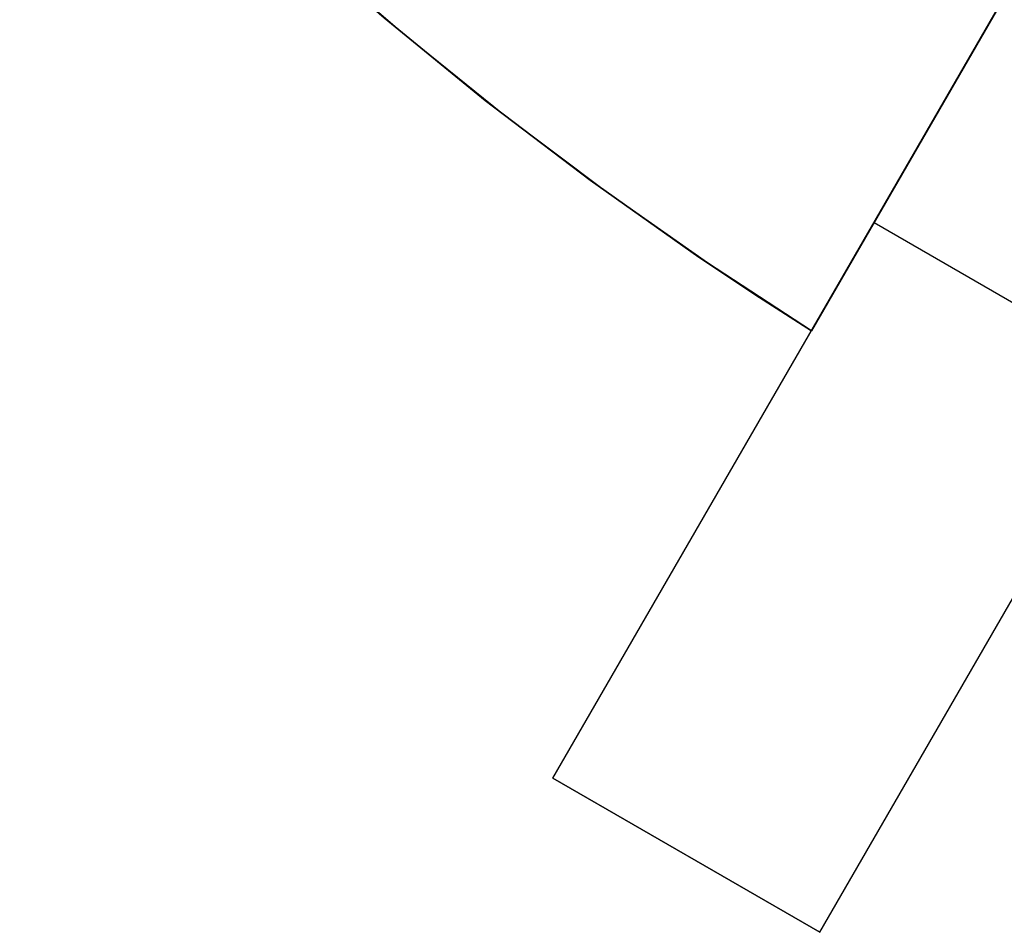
# Model space of a CAD drawing. Header units: millimetres. Extents: x 560 to 900, y 2299 to 2636.
# Tile 1 of 44: x 619 to 657, y 2318 to 2353. Entities that reach past the tile are written whole.
import ezdxf

# ---------------------------------------------------------------- set-up
doc = ezdxf.new("R2010")
doc.units = ezdxf.units.MM

msp = doc.modelspace()

# ---------------------------------------------------------------- linework, layer by layer
for points in [[(649.864, 2341.056), (645.815, 2343.707), (641.804, 2346.524), (637.84, 2349.507), (633.931, 2352.657), (630.087, 2355.975), (626.317, 2359.459), (622.633, 2363.107), (620.825, 2364.993), (619.042, 2366.919)], [(649.864, 2341.056), (645.815, 2343.707), (641.804, 2346.524), (637.84, 2349.507), (633.931, 2352.657), (630.087, 2355.975), (626.317, 2359.459), (622.633, 2363.107), (620.825, 2364.993), (619.042, 2366.919)], [(649.864, 2341.056), (647.658, 2342.477), (645.487, 2343.93), (641.254, 2346.925), (637.169, 2350.032), (633.234, 2353.242), (629.453, 2356.544), (625.826, 2359.931), (622.356, 2363.392), (619.042, 2366.919)], [(649.864, 2341.056), (647.658, 2342.477), (645.487, 2343.93), (641.254, 2346.925), (637.169, 2350.032), (633.234, 2353.242), (629.453, 2356.544), (625.826, 2359.931), (622.356, 2363.392), (619.042, 2366.919)], [(619.042, 2366.919), (622.356, 2363.392), (625.826, 2359.931), (629.453, 2356.544), (633.234, 2353.242), (637.169, 2350.032), (641.254, 2346.925), (645.487, 2343.93), (647.658, 2342.477), (649.864, 2341.056)], [(619.042, 2366.919), (622.356, 2363.392), (625.826, 2359.931), (629.453, 2356.544), (633.234, 2353.242), (637.169, 2350.032), (641.254, 2346.925), (645.487, 2343.93), (647.658, 2342.477), (649.864, 2341.056)], [(649.864, 2341.056), (645.815, 2343.707), (641.804, 2346.524), (637.84, 2349.507), (633.931, 2352.657), (630.087, 2355.975), (626.317, 2359.459), (622.633, 2363.107), (620.825, 2364.993), (619.042, 2366.919)], [(619.042, 2366.919), (622.356, 2363.392), (625.826, 2359.931), (629.453, 2356.544), (633.234, 2353.242), (637.169, 2350.032), (641.254, 2346.925), (645.487, 2343.93), (647.658, 2342.477), (649.864, 2341.056)], [(619.042, 2366.919), (622.356, 2363.392), (625.826, 2359.931), (629.453, 2356.544), (633.234, 2353.242), (637.169, 2350.032), (641.254, 2346.925), (645.487, 2343.93), (647.658, 2342.477), (649.864, 2341.056)], [(639.804, 2323.631), (664.804, 2366.933)], [(650.196, 2317.631), (675.196, 2360.933)], [(659.804, 2358.272), (649.864, 2341.056)], [(649.864, 2341.056), (659.804, 2358.272)], [(659.804, 2358.272), (649.864, 2341.056)], [(649.864, 2341.056), (659.804, 2358.272)], [(659.804, 2358.272), (649.864, 2341.056)], [(649.864, 2341.056), (659.804, 2358.272)], [(652.304, 2345.282), (662.696, 2339.282)], [(652.304, 2345.282), (662.696, 2339.282)], [(639.804, 2323.631), (650.196, 2317.631)], [(639.804, 2323.631), (650.196, 2317.631)], [(650.196, 2317.631), (639.804, 2323.631)]]:
    msp.add_lwpolyline(points)
at = {"extrusion": (0.866025, -0.5, 2.72259e-14)}
msp.add_lwpolyline([(2377.226, 131.995), (2377.214, 131.312), (2377.179, 130.63), (2377.121, 129.95), (2377.04, 129.272), (2376.935, 128.597), (2376.807, 127.926), (2376.657, 127.26), (2376.484, 126.599), (2376.289, 125.945), (2376.071, 125.297), (2375.831, 124.658), (2375.57, 124.027), (2375.287, 123.405), (2374.983, 122.794), (2374.659, 122.193), (2374.314, 121.603), (2373.949, 121.026), (2373.565, 120.461), (2373.162, 119.91), (2372.74, 119.373), (2372.3, 118.851), (2371.843, 118.344), (2371.368, 117.853), (2370.877, 117.378), (2370.37, 116.921), (2369.848, 116.481), (2369.311, 116.059), (2368.759, 115.656), (2368.195, 115.271), (2367.617, 114.907), (2367.028, 114.562), (2366.427, 114.237), (2365.815, 113.934), (2365.194, 113.651), (2364.563, 113.389), (2363.923, 113.15), (2363.276, 112.932), (2362.622, 112.737), (2361.961, 112.564), (2361.295, 112.413), (2360.624, 112.286), (2359.949, 112.181), (2359.271, 112.1), (2358.591, 112.042), (2357.909, 112.007), (2357.226, 111.995)], dxfattribs=at)
at = {"extrusion": (0.866025, -0.5, -2.0317e-14)}
msp.add_lwpolyline([(2357.226, -188.005), (2357.909, -188.017), (2358.591, -188.052), (2359.271, -188.11), (2359.949, -188.191), (2360.624, -188.296), (2361.295, -188.423), (2361.961, -188.574), (2362.622, -188.747), (2363.276, -188.942), (2363.923, -189.16), (2364.563, -189.399), (2365.194, -189.661), (2365.815, -189.944), (2366.427, -190.247), (2367.028, -190.572), (2367.617, -190.917), (2368.195, -191.281), (2368.759, -191.666), (2369.311, -192.069), (2369.848, -192.491), (2370.37, -192.931), (2370.877, -193.388), (2371.368, -193.863), (2371.843, -194.354), (2372.3, -194.861), (2372.74, -195.383), (2373.162, -195.92), (2373.565, -196.471), (2373.949, -197.036), (2374.314, -197.613), (2374.659, -198.203), (2374.983, -198.804), (2375.287, -199.415), (2375.57, -200.037), (2375.831, -200.668), (2376.071, -201.307), (2376.289, -201.955), (2376.484, -202.609), (2376.657, -203.27), (2376.807, -203.936), (2376.935, -204.607), (2377.04, -205.282), (2377.121, -205.96), (2377.179, -206.64), (2377.214, -207.322), (2377.226, -208.005)], dxfattribs=at)
at = {"extrusion": (0.866025, -0.5, 1.25788e-14)}
msp.add_lwpolyline([(2357.226, 111.995), (2356.372, 111.98), (2355.52, 111.937), (2354.669, 111.864), (2353.822, 111.762), (2352.978, 111.631), (2352.139, 111.472), (2351.307, 111.284), (2350.481, 111.068), (2349.663, 110.824), (2348.854, 110.552), (2348.054, 110.252), (2347.266, 109.925), (2346.489, 109.572), (2345.724, 109.192), (2344.973, 108.787), (2344.236, 108.355), (2343.514, 107.9), (2342.809, 107.419), (2342.12, 106.915), (2341.449, 106.388), (2340.796, 105.838), (2340.162, 105.266), (2339.548, 104.673), (2338.955, 104.059), (2338.383, 103.425), (2337.833, 102.772), (2337.306, 102.101), (2336.802, 101.412), (2336.321, 100.706), (2335.865, 99.985), (2335.434, 99.248), (2335.029, 98.497), (2334.649, 97.732), (2334.296, 96.955), (2333.969, 96.166), (2333.669, 95.367), (2333.397, 94.558), (2333.153, 93.74), (2332.937, 92.914), (2332.749, 92.081), (2332.589, 91.243), (2332.459, 90.399), (2332.357, 89.552), (2332.284, 88.701), (2332.24, 87.849), (2332.226, 86.995)], dxfattribs=at)
at = {"extrusion": (0.866025, -0.5, 2.96431e-14)}
msp.add_lwpolyline([(2332.226, -163.005), (2332.24, -163.859), (2332.284, -164.711), (2332.357, -165.562), (2332.459, -166.409), (2332.589, -167.253), (2332.749, -168.091), (2332.937, -168.924), (2333.153, -169.75), (2333.397, -170.568), (2333.669, -171.377), (2333.969, -172.176), (2334.296, -172.965), (2334.649, -173.742), (2335.029, -174.507), (2335.434, -175.258), (2335.865, -175.995), (2336.321, -176.716), (2336.802, -177.422), (2337.306, -178.111), (2337.833, -178.782), (2338.383, -179.435), (2338.955, -180.069), (2339.548, -180.683), (2340.162, -181.276), (2340.796, -181.848), (2341.449, -182.398), (2342.12, -182.925), (2342.809, -183.429), (2343.514, -183.91), (2344.236, -184.365), (2344.973, -184.797), (2345.724, -185.202), (2346.489, -185.582), (2347.266, -185.935), (2348.054, -186.262), (2348.854, -186.562), (2349.663, -186.834), (2350.481, -187.078), (2351.307, -187.294), (2352.139, -187.482), (2352.978, -187.641), (2353.822, -187.772), (2354.669, -187.874), (2355.52, -187.947), (2356.372, -187.99), (2357.226, -188.005)], dxfattribs=at)
at = {"extrusion": (0.866025, -0.5, -1.64372e-14)}
msp.add_lwpolyline([(2332.226, 86.995), (2332.24, 87.849), (2332.284, 88.701), (2332.357, 89.552), (2332.459, 90.399), (2332.589, 91.243), (2332.749, 92.081), (2332.937, 92.914), (2333.153, 93.74), (2333.397, 94.558), (2333.669, 95.367), (2333.969, 96.166), (2334.296, 96.955), (2334.649, 97.732), (2335.029, 98.497), (2335.434, 99.248), (2335.865, 99.985), (2336.321, 100.706), (2336.802, 101.412), (2337.306, 102.101), (2337.833, 102.772), (2338.383, 103.425), (2338.955, 104.059), (2339.548, 104.673), (2340.162, 105.266), (2340.796, 105.838), (2341.449, 106.388), (2342.12, 106.915), (2342.809, 107.419), (2343.514, 107.9), (2344.236, 108.355), (2344.973, 108.787), (2345.724, 109.192), (2346.489, 109.572), (2347.266, 109.925), (2348.054, 110.252), (2348.854, 110.552), (2349.663, 110.824), (2350.481, 111.068), (2351.307, 111.284), (2352.139, 111.472), (2352.978, 111.631), (2353.822, 111.762), (2354.669, 111.864), (2355.52, 111.937), (2356.372, 111.98), (2357.226, 111.995)], dxfattribs=at)
at = {"extrusion": (0.866025, -0.5, -1.58972e-14)}
msp.add_lwpolyline([(2357.226, -188.005), (2356.372, -187.99), (2355.52, -187.947), (2354.669, -187.874), (2353.822, -187.772), (2352.978, -187.641), (2352.139, -187.482), (2351.307, -187.294), (2350.481, -187.078), (2349.663, -186.834), (2348.854, -186.562), (2348.054, -186.262), (2347.266, -185.935), (2346.489, -185.582), (2345.724, -185.202), (2344.973, -184.797), (2344.236, -184.365), (2343.514, -183.91), (2342.809, -183.429), (2342.12, -182.925), (2341.449, -182.398), (2340.796, -181.848), (2340.162, -181.276), (2339.548, -180.683), (2338.955, -180.069), (2338.383, -179.435), (2337.833, -178.782), (2337.306, -178.111), (2336.802, -177.422), (2336.321, -176.716), (2335.865, -175.995), (2335.434, -175.258), (2335.029, -174.507), (2334.649, -173.742), (2334.296, -172.965), (2333.969, -172.176), (2333.669, -171.377), (2333.397, -170.568), (2333.153, -169.75), (2332.937, -168.924), (2332.749, -168.091), (2332.589, -167.253), (2332.459, -166.409), (2332.357, -165.562), (2332.284, -164.711), (2332.24, -163.859), (2332.226, -163.005)], dxfattribs=at)
at = {"extrusion": (1, 0, 0)}
for points in [[(2341.056, -12.005), (2341.056, -0.005)], [(2341.056, 39.995), (2341.056, 51.995)], [(2341.056, -128.005), (2341.056, -116.005)], [(2323.631, 86.995), (2323.631, -163.005)], [(2320.631, -163.005), (2320.631, 86.995)], [(2317.631, -163.005), (2317.631, 86.995)]]:
    msp.add_lwpolyline(points, dxfattribs=at)
at = {"extrusion": (0.866025, -0.5, -2.10922e-14)}
msp.add_lwpolyline([(2332.226, 86.995), (2332.24, 87.849), (2332.284, 88.701), (2332.357, 89.552), (2332.459, 90.399), (2332.589, 91.243), (2332.749, 92.081), (2332.937, 92.914), (2333.153, 93.74), (2333.397, 94.558), (2333.669, 95.367), (2333.969, 96.166), (2334.296, 96.955), (2334.649, 97.732), (2335.029, 98.497), (2335.434, 99.248), (2335.865, 99.985), (2336.321, 100.706), (2336.802, 101.412), (2337.306, 102.101), (2337.833, 102.772), (2338.383, 103.425), (2338.955, 104.059), (2339.548, 104.673), (2340.162, 105.266), (2340.796, 105.838), (2341.449, 106.388), (2342.12, 106.915), (2342.809, 107.419), (2343.514, 107.9), (2344.236, 108.355), (2344.973, 108.787), (2345.724, 109.192), (2346.489, 109.572), (2347.266, 109.925), (2348.054, 110.252), (2348.854, 110.552), (2349.663, 110.824), (2350.481, 111.068), (2351.307, 111.284), (2352.139, 111.472), (2352.978, 111.631), (2353.822, 111.762), (2354.669, 111.864), (2355.52, 111.937), (2356.372, 111.98), (2357.226, 111.995)], dxfattribs=at)
at = {"extrusion": (0.866025, -0.5, 1.29582e-14)}
msp.add_lwpolyline([(2357.226, -188.005), (2356.372, -187.99), (2355.52, -187.947), (2354.669, -187.874), (2353.822, -187.772), (2352.978, -187.641), (2352.139, -187.482), (2351.307, -187.294), (2350.481, -187.078), (2349.663, -186.834), (2348.854, -186.562), (2348.054, -186.262), (2347.266, -185.935), (2346.489, -185.582), (2345.724, -185.202), (2344.973, -184.797), (2344.236, -184.365), (2343.514, -183.91), (2342.809, -183.429), (2342.12, -182.925), (2341.449, -182.398), (2340.796, -181.848), (2340.162, -181.276), (2339.548, -180.683), (2338.955, -180.069), (2338.383, -179.435), (2337.833, -178.782), (2337.306, -178.111), (2336.802, -177.422), (2336.321, -176.716), (2335.865, -175.995), (2335.434, -175.258), (2335.029, -174.507), (2334.649, -173.742), (2334.296, -172.965), (2333.969, -172.176), (2333.669, -171.377), (2333.397, -170.568), (2333.153, -169.75), (2332.937, -168.924), (2332.749, -168.091), (2332.589, -167.253), (2332.459, -166.409), (2332.357, -165.562), (2332.284, -164.711), (2332.24, -163.859), (2332.226, -163.005)], dxfattribs=at)

doc.saveas('drawing.dxf')
